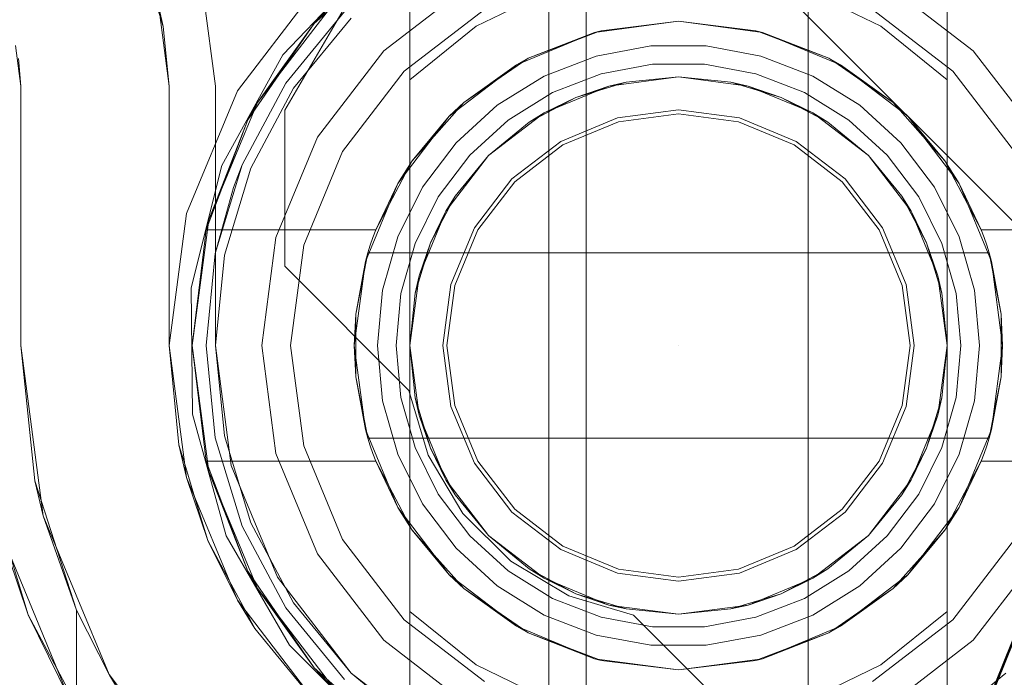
# Model space of a CAD drawing. Extents: x -620 to 300, y 62 to 1112.
# Tile 40 of 226: x -431.761 to -431.549, y 223.4 to 223.542. Entities that reach past the tile are written whole.
import ezdxf

# ---------------------------------------------------------------- set-up
doc = ezdxf.new("R2010")
doc.units = 0
doc.layers.get('0').update_dxf_attribs({"lineweight": 13})
doc.layers.add('60- 61 allgemeine Ausstattung- 4 Terrassen', color=9, linetype='Continuous', lineweight=9, true_color=0x808080)
doc.layers.add('ConnectionPoints', color=7, linetype='Continuous', lineweight=50)

# ---------------------------------------------------------------- blocks, each defined once
blk = doc.blocks.new('Referenz-A06CPVSGL0')
at = {"layer": '60- 61 allgemeine Ausstattung- 4 Terrassen', "color": 0}
blk.add_line((-431.63881, 211.65342), (-431.63881, 372.51342), dxfattribs=at)
blk = doc.blocks.new('AutoCAD-Punkt-A06CPVXYL0')
at = {"color": 0, "lineweight": -2}
blk.add_line((-431.61887, 223.4715), (-431.61887, 223.4715), dxfattribs=at)
blk = doc.blocks.new('Blockreferenz-A06CPVY0L0')
at = {"color": 251, "linetype": 'ByBlock', "lineweight": -2, "ltscale": 0.13, "true_color": 0x636363}
for p, q in [((-431.62565, 223.57728), (-431.51308, 223.46471)), ((-431.62565, 223.57728), (-431.51308, 223.46471)), ((-431.68546, 223.55396), (-431.7043, 223.53424)), ((-431.70386, 223.5223), (-431.68546, 223.55396)), ((-431.70386, 223.5223), (-431.68546, 223.55396)), ((-431.69665, 223.54928), (-431.71413, 223.5265)), ((-431.71887, 223.5275), (-431.72146, 223.54717)), ((-431.72146, 223.54717), (-431.71887, 223.5275)), ((-431.7043, 223.53424), (-431.71748, 223.51037)), ((-431.71413, 223.5265), (-431.72512, 223.49997)), ((-431.71887, 223.4715), (-431.71887, 223.5275)), ((-431.71887, 223.5275), (-431.71887, 223.4715)), ((-431.71887, 223.5275), (-431.71887, 223.5275)), ((-431.70386, 223.48861), (-431.70386, 223.5223)), ((-431.70386, 223.5223), (-431.70386, 223.5223)), ((-431.70386, 223.48861), (-431.70386, 223.5223)), ((-431.71748, 223.51037), (-431.72413, 223.48392)), ((-431.72512, 223.49997), (-431.72887, 223.4715)), ((-431.67707, 223.46181), (-431.70386, 223.48861)), ((-431.70386, 223.48861), (-431.70386, 223.48861)), ((-431.67707, 223.46181), (-431.70386, 223.48861)), ((-431.72413, 223.48392), (-431.72382, 223.45666)), ((-431.72887, 223.4715), (-431.72512, 223.44303)), ((-431.71546, 223.44561), (-431.71887, 223.4715)), ((-431.71887, 223.4715), (-431.71546, 223.44561)), ((-431.71887, 223.4715), (-431.71887, 223.4715)), ((-431.6729, 223.44781), (-431.67707, 223.46181)), ((-431.67707, 223.46181), (-431.67707, 223.46181)), ((-431.6729, 223.44781), (-431.67707, 223.46181)), ((-431.72382, 223.45666), (-431.71656, 223.43037)), ((-431.66543, 223.43526), (-431.6729, 223.44781)), ((-431.66543, 223.43526), (-431.6729, 223.44781)), ((-431.70547, 223.4215), (-431.71546, 223.44561)), ((-431.71546, 223.44561), (-431.70547, 223.4215)), ((-431.72512, 223.44303), (-431.71413, 223.4165)), ((-431.7593, 223.41333), (-431.76795, 223.44184)), ((-431.6551, 223.42493), (-431.66543, 223.43526)), ((-431.6551, 223.42493), (-431.66543, 223.43526)), ((-431.76569, 223.43216), (-431.7593, 223.41333)), ((-431.7505, 223.3955), (-431.76569, 223.43216)), ((-431.71656, 223.43037), (-431.70284, 223.40681)), ((-431.64255, 223.41746), (-431.6551, 223.42493)), ((-431.64255, 223.41746), (-431.6551, 223.42493)), ((-431.68958, 223.40078), (-431.70547, 223.4215)), ((-431.70547, 223.4215), (-431.68958, 223.40078)), ((-431.62855, 223.4133), (-431.64255, 223.41746)), ((-431.62855, 223.4133), (-431.64255, 223.41746)), ((-431.71413, 223.4165), (-431.69665, 223.39371)), ((-431.74525, 223.38705), (-431.7593, 223.41333)), ((-431.7593, 223.41333), (-431.7505, 223.3955)), ((-431.60175, 223.3865), (-431.62855, 223.4133)), ((-431.62855, 223.4133), (-431.62855, 223.4133)), ((-431.60175, 223.3865), (-431.62855, 223.4133)), ((-431.70284, 223.40681), (-431.68356, 223.38752)), ((-431.66887, 223.38489), (-431.68958, 223.40078)), ((-431.68958, 223.40078), (-431.66887, 223.38489))]:
    blk.add_line(p, q, dxfattribs=at)
blk = doc.blocks.new('Blockreferenz-A06CPVY2L0')
at = {"color": 0, "linetype": 'ByBlock', "lineweight": -2, "ltscale": 0.13}
for p, q in [((-431.69752, 223.54106), (-431.67856, 223.55787)), ((-431.67856, 223.55787), (-431.69752, 223.54106)), ((-431.67687, 223.55296), (-431.67687, 223.52889)), ((-431.67687, 223.39003), (-431.67687, 223.55296)), ((-431.56087, 223.52889), (-431.56087, 223.55296)), ((-431.56087, 223.55296), (-431.56087, 223.39003)), ((-431.64599, 223.54846), (-431.66254, 223.54043)), ((-431.64687, 223.54814), (-431.64687, 223.39485)), ((-431.5752, 223.54043), (-431.59174, 223.54846)), ((-431.59087, 223.39485), (-431.59087, 223.54814)), ((-431.7098, 223.524), (-431.69311, 223.54574)), ((-431.69311, 223.54574), (-431.7098, 223.524)), ((-431.69311, 223.54574), (-431.69752, 223.54106)), ((-431.69311, 223.54574), (-431.69752, 223.54106)), ((-431.71189, 223.5202), (-431.69752, 223.54106)), ((-431.69752, 223.54106), (-431.71189, 223.5202)), ((-431.69752, 223.54106), (-431.7098, 223.524)), ((-431.69752, 223.54106), (-431.7098, 223.524)), ((-431.66254, 223.54043), (-431.67687, 223.52889)), ((-431.63698, 223.53911), (-431.61887, 223.5415)), ((-431.61887, 223.5415), (-431.63558, 223.53947)), ((-431.61887, 223.5415), (-431.60075, 223.53911)), ((-431.60215, 223.53947), (-431.61887, 223.5415)), ((-431.56087, 223.52889), (-431.5752, 223.54043)), ((-431.65387, 223.53212), (-431.63698, 223.53911)), ((-431.63698, 223.53911), (-431.65133, 223.53351)), ((-431.64173, 223.53715), (-431.63629, 223.5392)), ((-431.63558, 223.53947), (-431.63698, 223.53911)), ((-431.63629, 223.5392), (-431.63558, 223.53947)), ((-431.60215, 223.53947), (-431.60144, 223.5392)), ((-431.60075, 223.53911), (-431.60215, 223.53947)), ((-431.60144, 223.5392), (-431.59601, 223.53715)), ((-431.60075, 223.53911), (-431.58387, 223.53212)), ((-431.5864, 223.53351), (-431.60075, 223.53911)), ((-431.65133, 223.53351), (-431.64173, 223.53715)), ((-431.62486, 223.53622), (-431.63665, 223.53401)), ((-431.61287, 223.53622), (-431.62486, 223.53622)), ((-431.60108, 223.53401), (-431.61287, 223.53622)), ((-431.59601, 223.53715), (-431.5864, 223.53351)), ((-431.63665, 223.53401), (-431.64784, 223.52968)), ((-431.58989, 223.52968), (-431.60108, 223.53401)), ((-431.66836, 223.52099), (-431.65387, 223.53212)), ((-431.65387, 223.53212), (-431.6652, 223.52397)), ((-431.6583, 223.52872), (-431.65259, 223.53265)), ((-431.65133, 223.53351), (-431.65387, 223.53212)), ((-431.65259, 223.53265), (-431.65133, 223.53351)), ((-431.63556, 223.53017), (-431.62449, 223.53224)), ((-431.63556, 223.53017), (-431.62449, 223.53224)), ((-431.62449, 223.53224), (-431.61324, 223.53224)), ((-431.62449, 223.53224), (-431.61324, 223.53224)), ((-431.61324, 223.53224), (-431.60217, 223.53017)), ((-431.61324, 223.53224), (-431.60217, 223.53017)), ((-431.5864, 223.53351), (-431.58514, 223.53265)), ((-431.58387, 223.53212), (-431.5864, 223.53351)), ((-431.58514, 223.53265), (-431.57943, 223.52872)), ((-431.58387, 223.53212), (-431.56937, 223.52099)), ((-431.57253, 223.52397), (-431.58387, 223.53212)), ((-431.64784, 223.52968), (-431.65804, 223.52337)), ((-431.64606, 223.5261), (-431.63556, 223.53017)), ((-431.64606, 223.5261), (-431.63556, 223.53017)), ((-431.60217, 223.53017), (-431.59168, 223.5261)), ((-431.60217, 223.53017), (-431.59168, 223.5261)), ((-431.57969, 223.52337), (-431.58989, 223.52968)), ((-431.67687, 223.52889), (-431.67687, 223.49369)), ((-431.6652, 223.52397), (-431.6583, 223.52872)), ((-431.64106, 223.52508), (-431.63018, 223.52838)), ((-431.63388, 223.52752), (-431.61887, 223.5295)), ((-431.63388, 223.52752), (-431.61887, 223.5295)), ((-431.63388, 223.52752), (-431.61887, 223.5295)), ((-431.63018, 223.52838), (-431.63388, 223.52752)), ((-431.61887, 223.5295), (-431.63018, 223.52838)), ((-431.63018, 223.52838), (-431.61887, 223.5295)), ((-431.61887, 223.5295), (-431.60385, 223.52752)), ((-431.60755, 223.52838), (-431.61887, 223.5295)), ((-431.61887, 223.5295), (-431.60755, 223.52838)), ((-431.61887, 223.5295), (-431.60385, 223.52752)), ((-431.61887, 223.5295), (-431.60385, 223.52752)), ((-431.60385, 223.52752), (-431.60755, 223.52838)), ((-431.60755, 223.52838), (-431.59667, 223.52508)), ((-431.57943, 223.52872), (-431.57253, 223.52397)), ((-431.56087, 223.4715), (-431.56087, 223.52889)), ((-431.65563, 223.52017), (-431.64606, 223.5261)), ((-431.65563, 223.52017), (-431.64606, 223.5261)), ((-431.64787, 223.52173), (-431.63388, 223.52752)), ((-431.64787, 223.52173), (-431.63388, 223.52752)), ((-431.64787, 223.52173), (-431.63388, 223.52752)), ((-431.63388, 223.52752), (-431.64106, 223.52508)), ((-431.59667, 223.52508), (-431.60385, 223.52752)), ((-431.60385, 223.52752), (-431.58987, 223.52173)), ((-431.60385, 223.52752), (-431.58987, 223.52173)), ((-431.60385, 223.52752), (-431.58987, 223.52173)), ((-431.59168, 223.5261), (-431.58211, 223.52017)), ((-431.59168, 223.5261), (-431.58211, 223.52017)), ((-431.72029, 223.49867), (-431.7098, 223.524)), ((-431.7098, 223.524), (-431.72029, 223.49867)), ((-431.7098, 223.524), (-431.71189, 223.5202)), ((-431.7098, 223.524), (-431.71189, 223.5202)), ((-431.6652, 223.52397), (-431.66836, 223.52099)), ((-431.65804, 223.52337), (-431.6669, 223.51529)), ((-431.66673, 223.52225), (-431.6652, 223.52397)), ((-431.65109, 223.51972), (-431.64106, 223.52508)), ((-431.64106, 223.52508), (-431.64787, 223.52173)), ((-431.58987, 223.52173), (-431.59667, 223.52508)), ((-431.59667, 223.52508), (-431.58664, 223.51972)), ((-431.57083, 223.51529), (-431.57969, 223.52337)), ((-431.57253, 223.52397), (-431.571, 223.52225)), ((-431.56937, 223.52099), (-431.57253, 223.52397)), ((-431.67163, 223.51673), (-431.66673, 223.52225)), ((-431.65988, 223.51251), (-431.64787, 223.52173)), ((-431.65988, 223.51251), (-431.64787, 223.52173)), ((-431.65988, 223.51251), (-431.64787, 223.52173)), ((-431.64787, 223.52173), (-431.65109, 223.51972)), ((-431.58664, 223.51972), (-431.58987, 223.52173)), ((-431.58987, 223.52173), (-431.57785, 223.51251)), ((-431.58987, 223.52173), (-431.57785, 223.51251)), ((-431.58987, 223.52173), (-431.57785, 223.51251)), ((-431.571, 223.52225), (-431.5661, 223.51673)), ((-431.72085, 223.4965), (-431.71189, 223.5202)), ((-431.71189, 223.5202), (-431.72085, 223.4965)), ((-431.71189, 223.5202), (-431.72029, 223.49867)), ((-431.71189, 223.5202), (-431.72029, 223.49867)), ((-431.67949, 223.5065), (-431.66836, 223.52099)), ((-431.66836, 223.52099), (-431.67639, 223.51139)), ((-431.66395, 223.51259), (-431.65563, 223.52017)), ((-431.66395, 223.51259), (-431.65563, 223.52017)), ((-431.65109, 223.51972), (-431.65988, 223.51251)), ((-431.65988, 223.51251), (-431.65109, 223.51972)), ((-431.57785, 223.51251), (-431.58664, 223.51972)), ((-431.58664, 223.51972), (-431.57785, 223.51251)), ((-431.58211, 223.52017), (-431.57379, 223.51259)), ((-431.58211, 223.52017), (-431.57379, 223.51259)), ((-431.56937, 223.52099), (-431.55824, 223.5065)), ((-431.56134, 223.51139), (-431.56937, 223.52099)), ((-431.67639, 223.51139), (-431.67163, 223.51673)), ((-431.6669, 223.51529), (-431.67413, 223.50571)), ((-431.5636, 223.50571), (-431.57083, 223.51529)), ((-431.5661, 223.51673), (-431.56134, 223.51139)), ((-431.67639, 223.51139), (-431.67949, 223.5065)), ((-431.67783, 223.50866), (-431.67639, 223.51139)), ((-431.67073, 223.50361), (-431.66395, 223.51259)), ((-431.67073, 223.50361), (-431.66395, 223.51259)), ((-431.6691, 223.5005), (-431.65988, 223.51251)), ((-431.6691, 223.5005), (-431.65988, 223.51251)), ((-431.6691, 223.5005), (-431.65988, 223.51251)), ((-431.65988, 223.51251), (-431.66709, 223.50372)), ((-431.66709, 223.50372), (-431.65988, 223.51251)), ((-431.57785, 223.51251), (-431.56864, 223.5005)), ((-431.57064, 223.50372), (-431.57785, 223.51251)), ((-431.57785, 223.51251), (-431.57064, 223.50372)), ((-431.57785, 223.51251), (-431.56864, 223.5005)), ((-431.57785, 223.51251), (-431.56864, 223.5005)), ((-431.57379, 223.51259), (-431.567, 223.50361)), ((-431.57379, 223.51259), (-431.567, 223.50361)), ((-431.56134, 223.51139), (-431.5599, 223.50866)), ((-431.55824, 223.5065), (-431.56134, 223.51139)), ((-431.68137, 223.50194), (-431.67783, 223.50866)), ((-431.5599, 223.50866), (-431.55636, 223.50194)), ((-431.68648, 223.48961), (-431.67949, 223.5065)), ((-431.67949, 223.5065), (-431.68425, 223.4965)), ((-431.55824, 223.5065), (-431.55125, 223.48961)), ((-431.55348, 223.4965), (-431.55824, 223.5065)), ((-431.67413, 223.50571), (-431.67948, 223.49498)), ((-431.55826, 223.49498), (-431.5636, 223.50571)), ((-431.67575, 223.49353), (-431.67073, 223.50361)), ((-431.67575, 223.49353), (-431.67073, 223.50361)), ((-431.67245, 223.49369), (-431.66709, 223.50372)), ((-431.66709, 223.50372), (-431.6691, 223.5005)), ((-431.56864, 223.5005), (-431.57064, 223.50372)), ((-431.57064, 223.50372), (-431.56528, 223.49369)), ((-431.567, 223.50361), (-431.56199, 223.49353)), ((-431.567, 223.50361), (-431.56199, 223.49353)), ((-431.68425, 223.4965), (-431.68137, 223.50194)), ((-431.67489, 223.48651), (-431.6691, 223.5005)), ((-431.67489, 223.48651), (-431.6691, 223.5005)), ((-431.67489, 223.48651), (-431.6691, 223.5005)), ((-431.6691, 223.5005), (-431.67245, 223.49369)), ((-431.56528, 223.49369), (-431.56864, 223.5005)), ((-431.56864, 223.5005), (-431.56284, 223.48651)), ((-431.56864, 223.5005), (-431.56284, 223.48651)), ((-431.56864, 223.5005), (-431.56284, 223.48651)), ((-431.55636, 223.50194), (-431.55348, 223.4965)), ((-431.72387, 223.4715), (-431.72029, 223.49867)), ((-431.72029, 223.49867), (-431.72387, 223.4715)), ((-431.72029, 223.49867), (-431.72085, 223.4965)), ((-431.72029, 223.49867), (-431.72085, 223.4965)), ((-431.72085, 223.4965), (-431.72387, 223.4715)), ((-431.72085, 223.4965), (-431.68425, 223.4965)), ((-431.72085, 223.4965), (-431.72085, 223.4965)), ((-431.68425, 223.4965), (-431.72085, 223.4965)), ((-431.68425, 223.4965), (-431.68486, 223.49484)), ((-431.68425, 223.4965), (-431.68425, 223.4965)), ((-431.55287, 223.49484), (-431.55348, 223.4965)), ((-431.55348, 223.4965), (-431.51689, 223.4965)), ((-431.55348, 223.4965), (-431.51689, 223.4965)), ((-431.55348, 223.4965), (-431.55348, 223.4965)), ((-431.68486, 223.49484), (-431.68542, 223.49318)), ((-431.67948, 223.49498), (-431.68276, 223.48344)), ((-431.67883, 223.4827), (-431.67575, 223.49353)), ((-431.67883, 223.4827), (-431.67575, 223.49353)), ((-431.67687, 223.49369), (-431.67687, 223.48281)), ((-431.67575, 223.48281), (-431.67245, 223.49369)), ((-431.67245, 223.49369), (-431.67489, 223.48651)), ((-431.56284, 223.48651), (-431.56528, 223.49369)), ((-431.56528, 223.49369), (-431.56198, 223.48281)), ((-431.56199, 223.49353), (-431.5589, 223.4827)), ((-431.56199, 223.49353), (-431.5589, 223.4827)), ((-431.55497, 223.48344), (-431.55826, 223.49498)), ((-431.55231, 223.49318), (-431.55287, 223.49484)), ((-431.68595, 223.4915), (-431.68854, 223.47825)), ((-431.68595, 223.4915), (-431.68648, 223.48961)), ((-431.68617, 223.49037), (-431.68595, 223.4915)), ((-431.68542, 223.49318), (-431.68595, 223.4915)), ((-431.55178, 223.4915), (-431.68595, 223.4915)), ((-431.68595, 223.4915), (-431.6857, 223.4915)), ((-431.68595, 223.4915), (-431.68595, 223.4915)), ((-431.6857, 223.4915), (-431.55203, 223.4915)), ((-431.55178, 223.4915), (-431.55231, 223.49318)), ((-431.55203, 223.4915), (-431.55178, 223.4915)), ((-431.54919, 223.47825), (-431.55178, 223.4915)), ((-431.55178, 223.4915), (-431.55156, 223.49037)), ((-431.55125, 223.48961), (-431.55178, 223.4915)), ((-431.55178, 223.4915), (-431.55178, 223.4915)), ((-431.68887, 223.4715), (-431.68648, 223.48961)), ((-431.68648, 223.48961), (-431.68854, 223.47825)), ((-431.68682, 223.48704), (-431.68617, 223.49037)), ((-431.55156, 223.49037), (-431.55091, 223.48704)), ((-431.55125, 223.48961), (-431.54887, 223.4715)), ((-431.54919, 223.47825), (-431.55125, 223.48961)), ((-431.68854, 223.47825), (-431.68682, 223.48704)), ((-431.67687, 223.4715), (-431.67489, 223.48651)), ((-431.67687, 223.4715), (-431.67489, 223.48651)), ((-431.67687, 223.4715), (-431.67489, 223.48651)), ((-431.67489, 223.48651), (-431.67575, 223.48281)), ((-431.56198, 223.48281), (-431.56284, 223.48651)), ((-431.56284, 223.48651), (-431.56087, 223.4715)), ((-431.56284, 223.48651), (-431.56087, 223.4715)), ((-431.56284, 223.48651), (-431.56087, 223.4715)), ((-431.55091, 223.48704), (-431.54919, 223.47825)), ((-431.68276, 223.48344), (-431.68387, 223.4715)), ((-431.55387, 223.4715), (-431.55497, 223.48344)), ((-431.67987, 223.4715), (-431.67883, 223.4827)), ((-431.67987, 223.4715), (-431.67883, 223.4827)), ((-431.67575, 223.48281), (-431.67687, 223.4715)), ((-431.67687, 223.4715), (-431.67575, 223.48281)), ((-431.67687, 223.48281), (-431.67687, 223.4715)), ((-431.56087, 223.4715), (-431.56198, 223.48281)), ((-431.56198, 223.48281), (-431.56087, 223.4715)), ((-431.5589, 223.4827), (-431.55787, 223.4715)), ((-431.5589, 223.4827), (-431.55787, 223.4715)), ((-431.68854, 223.47825), (-431.68887, 223.4715)), ((-431.68854, 223.47825), (-431.68854, 223.47397)), ((-431.54919, 223.47397), (-431.54919, 223.47825)), ((-431.54887, 223.4715), (-431.54919, 223.47825)), ((-431.68854, 223.47397), (-431.68854, 223.46902)), ((-431.54919, 223.46902), (-431.54919, 223.47397)), ((-431.72029, 223.44432), (-431.72387, 223.4715)), ((-431.72387, 223.4715), (-431.72085, 223.4465)), ((-431.72387, 223.4715), (-431.72029, 223.44432)), ((-431.68648, 223.45338), (-431.68887, 223.4715)), ((-431.68887, 223.4715), (-431.68854, 223.46475)), ((-431.68387, 223.4715), (-431.68276, 223.45955)), ((-431.67883, 223.46029), (-431.67987, 223.4715)), ((-431.67883, 223.46029), (-431.67987, 223.4715)), ((-431.67489, 223.45648), (-431.67687, 223.4715)), ((-431.67687, 223.4715), (-431.67575, 223.46018)), ((-431.67489, 223.45648), (-431.67687, 223.4715)), ((-431.67687, 223.4715), (-431.67687, 223.4141)), ((-431.67575, 223.46018), (-431.67687, 223.4715)), ((-431.67489, 223.45648), (-431.67687, 223.4715)), ((-431.56087, 223.4715), (-431.56284, 223.45648)), ((-431.56087, 223.4715), (-431.56284, 223.45648)), ((-431.56087, 223.4715), (-431.56284, 223.45648)), ((-431.56198, 223.46018), (-431.56087, 223.4715)), ((-431.56087, 223.4715), (-431.56198, 223.46018)), ((-431.56087, 223.46018), (-431.56087, 223.4715)), ((-431.55787, 223.4715), (-431.5589, 223.46029)), ((-431.55787, 223.4715), (-431.5589, 223.46029)), ((-431.55497, 223.45955), (-431.55387, 223.4715)), ((-431.54887, 223.4715), (-431.55125, 223.45338)), ((-431.54919, 223.46475), (-431.54887, 223.4715)), ((-431.68854, 223.46902), (-431.68854, 223.46475)), ((-431.54919, 223.46475), (-431.54919, 223.46902)), ((-431.68854, 223.46475), (-431.68595, 223.4515)), ((-431.68682, 223.45595), (-431.68854, 223.46475)), ((-431.68854, 223.46475), (-431.68648, 223.45338)), ((-431.55178, 223.4515), (-431.54919, 223.46475)), ((-431.55125, 223.45338), (-431.54919, 223.46475)), ((-431.54919, 223.46475), (-431.55091, 223.45595)), ((-431.68276, 223.45955), (-431.67948, 223.44801)), ((-431.67575, 223.44946), (-431.67883, 223.46029)), ((-431.67575, 223.44946), (-431.67883, 223.46029)), ((-431.67575, 223.46018), (-431.67489, 223.45648)), ((-431.67245, 223.4493), (-431.67575, 223.46018)), ((-431.56198, 223.46018), (-431.56528, 223.4493)), ((-431.56284, 223.45648), (-431.56198, 223.46018)), ((-431.5589, 223.46029), (-431.56199, 223.44946)), ((-431.5589, 223.46029), (-431.56199, 223.44946)), ((-431.56087, 223.4493), (-431.56087, 223.46018)), ((-431.55826, 223.44801), (-431.55497, 223.45955)), ((-431.68617, 223.45263), (-431.68682, 223.45595)), ((-431.6691, 223.4425), (-431.67489, 223.45648)), ((-431.67489, 223.45648), (-431.67245, 223.4493)), ((-431.6691, 223.4425), (-431.67489, 223.45648)), ((-431.6691, 223.4425), (-431.67489, 223.45648)), ((-431.56284, 223.45648), (-431.56864, 223.4425)), ((-431.56284, 223.45648), (-431.56864, 223.4425)), ((-431.56284, 223.45648), (-431.56864, 223.4425)), ((-431.56528, 223.4493), (-431.56284, 223.45648)), ((-431.55091, 223.45595), (-431.55156, 223.45263)), ((-431.67949, 223.4365), (-431.68648, 223.45338)), ((-431.68648, 223.45338), (-431.68595, 223.4515)), ((-431.55125, 223.45338), (-431.55824, 223.4365)), ((-431.55178, 223.4515), (-431.55125, 223.45338)), ((-431.68595, 223.4515), (-431.68617, 223.45263)), ((-431.68595, 223.4515), (-431.55178, 223.4515)), ((-431.6857, 223.4515), (-431.68595, 223.4515)), ((-431.68595, 223.4515), (-431.68542, 223.44981)), ((-431.68595, 223.4515), (-431.68595, 223.4515)), ((-431.55203, 223.4515), (-431.6857, 223.4515)), ((-431.55231, 223.44981), (-431.55178, 223.4515)), ((-431.55178, 223.4515), (-431.55203, 223.4515)), ((-431.55156, 223.45263), (-431.55178, 223.4515)), ((-431.55178, 223.4515), (-431.55178, 223.4515)), ((-431.68542, 223.44981), (-431.68486, 223.44815)), ((-431.67073, 223.43938), (-431.67575, 223.44946)), ((-431.67073, 223.43938), (-431.67575, 223.44946)), ((-431.67245, 223.4493), (-431.6691, 223.4425)), ((-431.66709, 223.43927), (-431.67245, 223.4493)), ((-431.56528, 223.4493), (-431.57064, 223.43927)), ((-431.56864, 223.4425), (-431.56528, 223.4493)), ((-431.56199, 223.44946), (-431.567, 223.43938)), ((-431.56199, 223.44946), (-431.567, 223.43938)), ((-431.56087, 223.4141), (-431.56087, 223.4493)), ((-431.55287, 223.44815), (-431.55231, 223.44981)), ((-431.68486, 223.44815), (-431.68425, 223.4465)), ((-431.67948, 223.44801), (-431.67413, 223.43728)), ((-431.5636, 223.43728), (-431.55826, 223.44801)), ((-431.55348, 223.4465), (-431.55287, 223.44815)), ((-431.72085, 223.4465), (-431.72029, 223.44432)), ((-431.72085, 223.4465), (-431.72029, 223.44432)), ((-431.71189, 223.4228), (-431.72085, 223.4465)), ((-431.68425, 223.4465), (-431.72085, 223.4465)), ((-431.72085, 223.4465), (-431.72085, 223.4465)), ((-431.72085, 223.4465), (-431.71189, 223.4228)), ((-431.68425, 223.4465), (-431.72085, 223.4465)), ((-431.68137, 223.44105), (-431.68425, 223.4465)), ((-431.68425, 223.4465), (-431.67949, 223.4365)), ((-431.68425, 223.4465), (-431.68425, 223.4465)), ((-431.55824, 223.4365), (-431.55348, 223.4465)), ((-431.55348, 223.4465), (-431.55636, 223.44105)), ((-431.51689, 223.4465), (-431.55348, 223.4465)), ((-431.55348, 223.4465), (-431.51689, 223.4465)), ((-431.55348, 223.4465), (-431.55348, 223.4465)), ((-431.72029, 223.44432), (-431.71189, 223.4228)), ((-431.7098, 223.419), (-431.72029, 223.44432)), ((-431.72029, 223.44432), (-431.71189, 223.4228)), ((-431.72029, 223.44432), (-431.7098, 223.419)), ((-431.65988, 223.43048), (-431.6691, 223.4425)), ((-431.6691, 223.4425), (-431.66709, 223.43927)), ((-431.65988, 223.43048), (-431.6691, 223.4425)), ((-431.65988, 223.43048), (-431.6691, 223.4425)), ((-431.56864, 223.4425), (-431.57785, 223.43048)), ((-431.56864, 223.4425), (-431.57785, 223.43048)), ((-431.56864, 223.4425), (-431.57785, 223.43048)), ((-431.57064, 223.43927), (-431.56864, 223.4425)), ((-431.67783, 223.43433), (-431.68137, 223.44105)), ((-431.55636, 223.44105), (-431.5599, 223.43433)), ((-431.66395, 223.4304), (-431.67073, 223.43938)), ((-431.66395, 223.4304), (-431.67073, 223.43938)), ((-431.66709, 223.43927), (-431.65988, 223.43048)), ((-431.65988, 223.43048), (-431.66709, 223.43927)), ((-431.57785, 223.43048), (-431.57064, 223.43927)), ((-431.57064, 223.43927), (-431.57785, 223.43048)), ((-431.567, 223.43938), (-431.57379, 223.4304)), ((-431.567, 223.43938), (-431.57379, 223.4304)), ((-431.66836, 223.422), (-431.67949, 223.4365)), ((-431.67949, 223.4365), (-431.67639, 223.43161)), ((-431.67413, 223.43728), (-431.6669, 223.42771)), ((-431.57083, 223.42771), (-431.5636, 223.43728)), ((-431.55824, 223.4365), (-431.56937, 223.422)), ((-431.56134, 223.43161), (-431.55824, 223.4365)), ((-431.67639, 223.43161), (-431.67783, 223.43433)), ((-431.5599, 223.43433), (-431.56134, 223.43161)), ((-431.67163, 223.42626), (-431.67639, 223.43161)), ((-431.67639, 223.43161), (-431.66836, 223.422)), ((-431.65563, 223.42282), (-431.66395, 223.4304)), ((-431.65563, 223.42282), (-431.66395, 223.4304)), ((-431.65988, 223.43048), (-431.65109, 223.42327)), ((-431.64787, 223.42127), (-431.65988, 223.43048)), ((-431.64787, 223.42127), (-431.65988, 223.43048)), ((-431.65109, 223.42327), (-431.65988, 223.43048)), ((-431.64787, 223.42127), (-431.65988, 223.43048)), ((-431.57785, 223.43048), (-431.58987, 223.42127)), ((-431.57785, 223.43048), (-431.58987, 223.42127)), ((-431.57785, 223.43048), (-431.58987, 223.42127)), ((-431.58664, 223.42327), (-431.57785, 223.43048)), ((-431.57785, 223.43048), (-431.58664, 223.42327)), ((-431.57379, 223.4304), (-431.58211, 223.42282)), ((-431.57379, 223.4304), (-431.58211, 223.42282)), ((-431.56937, 223.422), (-431.56134, 223.43161)), ((-431.56134, 223.43161), (-431.5661, 223.42626)), ((-431.6669, 223.42771), (-431.65804, 223.41962)), ((-431.57969, 223.41962), (-431.57083, 223.42771)), ((-431.66673, 223.42074), (-431.67163, 223.42626)), ((-431.5661, 223.42626), (-431.571, 223.42074)), ((-431.71189, 223.4228), (-431.7098, 223.419)), ((-431.69752, 223.40193), (-431.71189, 223.4228)), ((-431.71189, 223.4228), (-431.7098, 223.419)), ((-431.71189, 223.4228), (-431.69752, 223.40193)), ((-431.65387, 223.41087), (-431.66836, 223.422)), ((-431.66836, 223.422), (-431.6652, 223.41902)), ((-431.64606, 223.41689), (-431.65563, 223.42282)), ((-431.64606, 223.41689), (-431.65563, 223.42282)), ((-431.65109, 223.42327), (-431.64787, 223.42127)), ((-431.64106, 223.41791), (-431.65109, 223.42327)), ((-431.63388, 223.41547), (-431.64787, 223.42127)), ((-431.64787, 223.42127), (-431.64106, 223.41791)), ((-431.63388, 223.41547), (-431.64787, 223.42127)), ((-431.63388, 223.41547), (-431.64787, 223.42127)), ((-431.58987, 223.42127), (-431.60385, 223.41547)), ((-431.58987, 223.42127), (-431.60385, 223.41547)), ((-431.58987, 223.42127), (-431.60385, 223.41547)), ((-431.58664, 223.42327), (-431.59667, 223.41791)), ((-431.59667, 223.41791), (-431.58987, 223.42127)), ((-431.58211, 223.42282), (-431.59168, 223.41689)), ((-431.58211, 223.42282), (-431.59168, 223.41689)), ((-431.58987, 223.42127), (-431.58664, 223.42327)), ((-431.56937, 223.422), (-431.58387, 223.41087)), ((-431.57253, 223.41902), (-431.56937, 223.422)), ((-431.6652, 223.41902), (-431.66673, 223.42074)), ((-431.65804, 223.41962), (-431.64784, 223.41331)), ((-431.58989, 223.41331), (-431.57969, 223.41962)), ((-431.571, 223.42074), (-431.57253, 223.41902)), ((-431.7098, 223.419), (-431.69752, 223.40193)), ((-431.69311, 223.39725), (-431.7098, 223.419)), ((-431.7098, 223.419), (-431.69752, 223.40193)), ((-431.7098, 223.419), (-431.69311, 223.39725)), ((-431.6583, 223.41427), (-431.6652, 223.41902)), ((-431.6652, 223.41902), (-431.65387, 223.41087)), ((-431.64106, 223.41791), (-431.63388, 223.41547)), ((-431.63018, 223.41461), (-431.64106, 223.41791)), ((-431.59667, 223.41791), (-431.60755, 223.41461)), ((-431.60385, 223.41547), (-431.59667, 223.41791)), ((-431.58387, 223.41087), (-431.57253, 223.41902)), ((-431.57253, 223.41902), (-431.57943, 223.41427)), ((-431.63556, 223.41282), (-431.64606, 223.41689)), ((-431.63556, 223.41282), (-431.64606, 223.41689)), ((-431.61887, 223.4135), (-431.63388, 223.41547)), ((-431.63388, 223.41547), (-431.63018, 223.41461)), ((-431.61887, 223.4135), (-431.63388, 223.41547)), ((-431.61887, 223.4135), (-431.63388, 223.41547)), ((-431.60385, 223.41547), (-431.61887, 223.4135)), ((-431.60385, 223.41547), (-431.61887, 223.4135)), ((-431.60385, 223.41547), (-431.61887, 223.4135)), ((-431.60755, 223.41461), (-431.60385, 223.41547)), ((-431.59168, 223.41689), (-431.60217, 223.41282)), ((-431.59168, 223.41689), (-431.60217, 223.41282)), ((-431.67687, 223.4141), (-431.67687, 223.39003)), ((-431.66254, 223.40257), (-431.67687, 223.4141)), ((-431.65259, 223.41034), (-431.6583, 223.41427)), ((-431.64784, 223.41331), (-431.63665, 223.40898)), ((-431.62449, 223.41076), (-431.63556, 223.41282)), ((-431.62449, 223.41076), (-431.63556, 223.41282)), ((-431.63018, 223.41461), (-431.61887, 223.4135)), ((-431.61887, 223.4135), (-431.63018, 223.41461)), ((-431.61887, 223.4135), (-431.60755, 223.41461)), ((-431.60755, 223.41461), (-431.61887, 223.4135)), ((-431.60217, 223.41282), (-431.61324, 223.41076)), ((-431.60217, 223.41282), (-431.61324, 223.41076)), ((-431.60108, 223.40898), (-431.58989, 223.41331)), ((-431.57943, 223.41427), (-431.58514, 223.41034)), ((-431.56087, 223.4141), (-431.5752, 223.40257)), ((-431.56087, 223.39003), (-431.56087, 223.4141)), ((-431.63698, 223.40388), (-431.65387, 223.41087)), ((-431.65387, 223.41087), (-431.65133, 223.40948)), ((-431.61324, 223.41076), (-431.62449, 223.41076)), ((-431.61324, 223.41076), (-431.62449, 223.41076)), ((-431.58387, 223.41087), (-431.60075, 223.40388)), ((-431.5864, 223.40948), (-431.58387, 223.41087)), ((-431.65133, 223.40948), (-431.65259, 223.41034)), ((-431.64173, 223.40585), (-431.65133, 223.40948)), ((-431.65133, 223.40948), (-431.63698, 223.40388)), ((-431.63665, 223.40898), (-431.62486, 223.40677)), ((-431.61287, 223.40677), (-431.60108, 223.40898)), ((-431.60075, 223.40388), (-431.5864, 223.40948)), ((-431.5864, 223.40948), (-431.59601, 223.40585)), ((-431.58514, 223.41034), (-431.5864, 223.40948)), ((-431.62486, 223.40677), (-431.61287, 223.40677)), ((-431.63629, 223.40379), (-431.64173, 223.40585)), ((-431.59601, 223.40585), (-431.60144, 223.40379)), ((-431.64599, 223.39454), (-431.66254, 223.40257)), ((-431.61887, 223.4015), (-431.63698, 223.40388)), ((-431.63698, 223.40388), (-431.63558, 223.40352)), ((-431.63558, 223.40352), (-431.63629, 223.40379)), ((-431.63558, 223.40352), (-431.61887, 223.4015)), ((-431.60075, 223.40388), (-431.61887, 223.4015)), ((-431.61887, 223.4015), (-431.60215, 223.40352)), ((-431.60215, 223.40352), (-431.60075, 223.40388)), ((-431.60144, 223.40379), (-431.60215, 223.40352)), ((-431.5752, 223.40257), (-431.59174, 223.39454)), ((-431.67856, 223.38512), (-431.69752, 223.40193)), ((-431.69752, 223.40193), (-431.69311, 223.39725)), ((-431.69752, 223.40193), (-431.69311, 223.39725)), ((-431.69752, 223.40193), (-431.67856, 223.38512))]:
    blk.add_line(p, q, dxfattribs=at)
blk = doc.blocks.new('Blockreferenz-A06CPVY8L0')
at = {"color": 9, "linetype": 'ByBlock', "lineweight": -2, "ltscale": 0.13, "true_color": 0xc1c9c4}
for p, q in [((-431.73389, 223.55275), (-431.73013, 223.54037)), ((-431.66387, 223.54944), (-431.68251, 223.53514)), ((-431.66387, 223.54944), (-431.68251, 223.53514)), ((-431.55523, 223.53514), (-431.57387, 223.54944)), ((-431.55523, 223.53514), (-431.57387, 223.54944)), ((-431.72887, 223.5275), (-431.73111, 223.54458)), ((-431.73013, 223.54037), (-431.73111, 223.54458)), ((-431.69099, 223.54362), (-431.70368, 223.52816)), ((-431.70368, 223.52816), (-431.69099, 223.54362)), ((-431.66075, 223.54403), (-431.67809, 223.53072)), ((-431.67809, 223.53072), (-431.66075, 223.54403)), ((-431.55964, 223.53072), (-431.57699, 223.54403)), ((-431.57699, 223.54403), (-431.55964, 223.53072)), ((-431.72887, 223.5275), (-431.73013, 223.54037)), ((-431.73013, 223.54037), (-431.72887, 223.5275)), ((-431.68958, 223.54221), (-431.70201, 223.52705)), ((-431.76202, 223.5363), (-431.76087, 223.5275)), ((-431.68251, 223.53514), (-431.69681, 223.5165)), ((-431.68251, 223.53514), (-431.69681, 223.5165)), ((-431.54092, 223.5165), (-431.55523, 223.53514)), ((-431.54092, 223.5165), (-431.55523, 223.53514)), ((-431.76087, 223.5275), (-431.7614, 223.5335)), ((-431.67809, 223.53072), (-431.6914, 223.51338)), ((-431.6914, 223.51338), (-431.67809, 223.53072)), ((-431.54633, 223.51338), (-431.55964, 223.53072)), ((-431.55964, 223.53072), (-431.54633, 223.51338)), ((-431.70368, 223.52816), (-431.7131, 223.51053)), ((-431.7131, 223.51053), (-431.70368, 223.52816)), ((-431.76087, 223.4715), (-431.76087, 223.5275)), ((-431.76087, 223.5275), (-431.76087, 223.4715)), ((-431.76087, 223.5275), (-431.76087, 223.5275)), ((-431.72887, 223.4715), (-431.72887, 223.5275)), ((-431.72887, 223.5275), (-431.72887, 223.51053)), ((-431.72887, 223.5275), (-431.72887, 223.5275)), ((-431.70201, 223.52705), (-431.71125, 223.50976)), ((-431.61887, 223.52237), (-431.63203, 223.52063)), ((-431.63181, 223.51979), (-431.61887, 223.5215)), ((-431.6057, 223.52063), (-431.61887, 223.52237)), ((-431.61887, 223.5215), (-431.60593, 223.51979)), ((-431.63203, 223.52063), (-431.6443, 223.51555)), ((-431.64387, 223.5148), (-431.63181, 223.51979)), ((-431.60593, 223.51979), (-431.59387, 223.5148)), ((-431.59343, 223.51555), (-431.6057, 223.52063)), ((-431.69681, 223.5165), (-431.7058, 223.49479)), ((-431.69681, 223.5165), (-431.7058, 223.49479)), ((-431.6443, 223.51555), (-431.65484, 223.50747)), ((-431.65422, 223.50685), (-431.64387, 223.5148)), ((-431.59387, 223.5148), (-431.58351, 223.50685)), ((-431.58289, 223.50747), (-431.59343, 223.51555)), ((-431.6914, 223.51338), (-431.69977, 223.49317)), ((-431.69977, 223.49317), (-431.6914, 223.51338)), ((-431.72887, 223.51053), (-431.72887, 223.49139)), ((-431.7131, 223.51053), (-431.71891, 223.49139)), ((-431.7131, 223.51053), (-431.71499, 223.50561)), ((-431.71499, 223.50561), (-431.7131, 223.51053)), ((-431.71125, 223.50976), (-431.71694, 223.491)), ((-431.65484, 223.50747), (-431.66292, 223.49693)), ((-431.66217, 223.4965), (-431.65422, 223.50685)), ((-431.58351, 223.50685), (-431.57556, 223.4965)), ((-431.57481, 223.49693), (-431.58289, 223.50747)), ((-431.71499, 223.50561), (-431.71891, 223.49139)), ((-431.71891, 223.49139), (-431.71499, 223.50561)), ((-431.66292, 223.49693), (-431.66801, 223.48466)), ((-431.66716, 223.48444), (-431.66217, 223.4965)), ((-431.57556, 223.4965), (-431.57057, 223.48444)), ((-431.56973, 223.48466), (-431.57481, 223.49693)), ((-431.7058, 223.49479), (-431.70887, 223.4715)), ((-431.7058, 223.49479), (-431.70887, 223.4715)), ((-431.72887, 223.49139), (-431.72887, 223.4715)), ((-431.71891, 223.49139), (-431.72087, 223.4715)), ((-431.72087, 223.4715), (-431.71891, 223.49139)), ((-431.69977, 223.49317), (-431.70263, 223.4715)), ((-431.70263, 223.4715), (-431.69977, 223.49317)), ((-431.71694, 223.491), (-431.71887, 223.4715)), ((-431.66801, 223.48466), (-431.66974, 223.4715)), ((-431.66887, 223.4715), (-431.66716, 223.48444)), ((-431.57057, 223.48444), (-431.56887, 223.4715)), ((-431.56799, 223.4715), (-431.56973, 223.48466)), ((-431.75783, 223.44231), (-431.76087, 223.4715)), ((-431.76087, 223.4715), (-431.75783, 223.44231)), ((-431.75603, 223.43474), (-431.76087, 223.4715)), ((-431.76087, 223.4715), (-431.76087, 223.4715)), ((-431.72512, 223.44303), (-431.72887, 223.4715)), ((-431.72887, 223.4715), (-431.72675, 223.45004)), ((-431.72887, 223.4715), (-431.72887, 223.4715)), ((-431.72087, 223.4715), (-431.71891, 223.4516)), ((-431.71891, 223.4516), (-431.72087, 223.4715)), ((-431.71887, 223.4715), (-431.71694, 223.45199)), ((-431.70887, 223.4715), (-431.7058, 223.4482)), ((-431.70887, 223.4715), (-431.7058, 223.4482)), ((-431.70263, 223.4715), (-431.69977, 223.44982)), ((-431.69977, 223.44982), (-431.70263, 223.4715)), ((-431.66974, 223.4715), (-431.66801, 223.45833)), ((-431.66716, 223.45855), (-431.66887, 223.4715)), ((-431.56887, 223.4715), (-431.57057, 223.45855)), ((-431.56973, 223.45833), (-431.56799, 223.4715)), ((-431.66801, 223.45833), (-431.66292, 223.44606)), ((-431.66217, 223.4465), (-431.66716, 223.45855)), ((-431.57057, 223.45855), (-431.57556, 223.4465)), ((-431.57481, 223.44606), (-431.56973, 223.45833)), ((-431.71891, 223.4516), (-431.7131, 223.43246)), ((-431.7131, 223.43246), (-431.71891, 223.4516)), ((-431.71694, 223.45199), (-431.71125, 223.43323)), ((-431.7255, 223.44589), (-431.72675, 223.45004)), ((-431.72675, 223.45004), (-431.72512, 223.44303)), ((-431.69977, 223.44982), (-431.6914, 223.42962)), ((-431.6914, 223.42962), (-431.69977, 223.44982)), ((-431.7058, 223.4482), (-431.69681, 223.4265)), ((-431.7058, 223.4482), (-431.69681, 223.4265)), ((-431.72328, 223.43859), (-431.7255, 223.44589)), ((-431.66292, 223.44606), (-431.65484, 223.43552)), ((-431.65422, 223.43614), (-431.66217, 223.4465)), ((-431.57556, 223.4465), (-431.58351, 223.43614)), ((-431.58289, 223.43552), (-431.57481, 223.44606)), ((-431.71413, 223.4165), (-431.72512, 223.44303)), ((-431.72512, 223.44303), (-431.72049, 223.4294)), ((-431.74887, 223.41436), (-431.75783, 223.44231)), ((-431.75783, 223.44231), (-431.75603, 223.43474)), ((-431.72049, 223.4294), (-431.72328, 223.43859)), ((-431.64387, 223.42819), (-431.65422, 223.43614)), ((-431.58351, 223.43614), (-431.59387, 223.42819)), ((-431.75603, 223.43474), (-431.74887, 223.41436)), ((-431.74184, 223.4005), (-431.75603, 223.43474)), ((-431.65484, 223.43552), (-431.6443, 223.42744)), ((-431.59343, 223.42744), (-431.58289, 223.43552)), ((-431.7131, 223.43246), (-431.70368, 223.41483)), ((-431.70368, 223.41483), (-431.7131, 223.43246)), ((-431.71125, 223.43323), (-431.70201, 223.41594)), ((-431.71597, 223.42093), (-431.72049, 223.4294)), ((-431.72049, 223.4294), (-431.71413, 223.4165)), ((-431.6914, 223.42962), (-431.67809, 223.41227)), ((-431.67809, 223.41227), (-431.6914, 223.42962)), ((-431.63181, 223.4232), (-431.64387, 223.42819)), ((-431.59387, 223.42819), (-431.60593, 223.4232)), ((-431.55964, 223.41227), (-431.54633, 223.42962)), ((-431.54633, 223.42962), (-431.55964, 223.41227)), ((-431.69681, 223.4265), (-431.68251, 223.40786)), ((-431.69681, 223.4265), (-431.68251, 223.40786)), ((-431.6443, 223.42744), (-431.63203, 223.42236)), ((-431.6057, 223.42236), (-431.59343, 223.42744)), ((-431.55523, 223.40786), (-431.54092, 223.4265)), ((-431.55523, 223.40786), (-431.54092, 223.4265)), ((-431.63203, 223.42236), (-431.61887, 223.42062)), ((-431.61887, 223.4215), (-431.63181, 223.4232)), ((-431.60593, 223.4232), (-431.61887, 223.4215)), ((-431.61887, 223.42062), (-431.6057, 223.42236)), ((-431.71237, 223.4142), (-431.71597, 223.42093)), ((-431.69665, 223.39371), (-431.71413, 223.4165)), ((-431.71413, 223.4165), (-431.71033, 223.41038)), ((-431.70201, 223.41594), (-431.68958, 223.40078)), ((-431.74887, 223.2015), (-431.74887, 223.41436)), ((-431.74887, 223.41436), (-431.74184, 223.4005)), ((-431.74176, 223.40035), (-431.74887, 223.41436)), ((-431.74887, 223.41436), (-431.74887, 223.39623)), ((-431.74887, 223.41436), (-431.74887, 223.41436)), ((-431.71033, 223.41038), (-431.71237, 223.4142)), ((-431.70368, 223.41483), (-431.69099, 223.39937)), ((-431.69099, 223.39937), (-431.70368, 223.41483)), ((-431.67809, 223.41227), (-431.66075, 223.39896)), ((-431.66075, 223.39896), (-431.67809, 223.41227)), ((-431.57699, 223.39896), (-431.55964, 223.41227)), ((-431.55964, 223.41227), (-431.57699, 223.39896)), ((-431.71033, 223.41038), (-431.69665, 223.39371)), ((-431.68251, 223.40786), (-431.66387, 223.39355)), ((-431.68251, 223.40786), (-431.66387, 223.39355)), ((-431.57387, 223.39355), (-431.55523, 223.40786)), ((-431.57387, 223.39355), (-431.55523, 223.40786)), ((-431.74184, 223.4005), (-431.74176, 223.40035)), ((-431.71928, 223.37109), (-431.74184, 223.4005)), ((-431.74176, 223.40035), (-431.73928, 223.39623)), ((-431.68958, 223.40078), (-431.67442, 223.38835)), ((-431.56331, 223.38835), (-431.54816, 223.40078))]:
    blk.add_line(p, q, dxfattribs=at)
blk = doc.blocks.new('AutoCAD-Punkt-A06CPVYKL0')
at = {"color": 0, "lineweight": -2}
blk.add_line((-431.61887, 223.4715), (-431.61887, 223.4715), dxfattribs=at)
blk = doc.blocks.new('Bauteilbeschriftung-A06CPVYOL0')
at = {"color": 0, "linetype": 'ByBlock', "lineweight": -2, "ltscale": 0.5}
blk.add_line((-430.51778, 225.96279), (-431.59824, 223.27962), dxfattribs=at)

msp = doc.modelspace()

# ---------------------------------------------------------------- block references
at = {"color": 8, "lineweight": 13, "ltscale": 0.13, "true_color": 0x808080}
msp.add_blockref('Referenz-A06CPVSGL0', (0, 0), dxfattribs=at)
at = {"ltscale": 0.13}
for name in ['Blockreferenz-A06CPVY0L0', 'Blockreferenz-A06CPVY8L0', 'Blockreferenz-A06CPVY2L0']:
    msp.add_blockref(name, (0, 0), dxfattribs=at)
at = {"layer": 'ConnectionPoints', "ltscale": 0.5}
for name in ['Bauteilbeschriftung-A06CPVYOL0', 'AutoCAD-Punkt-A06CPVXYL0', 'AutoCAD-Punkt-A06CPVYKL0']:
    msp.add_blockref(name, (0, 0), dxfattribs=at)

doc.saveas('drawing.dxf')
